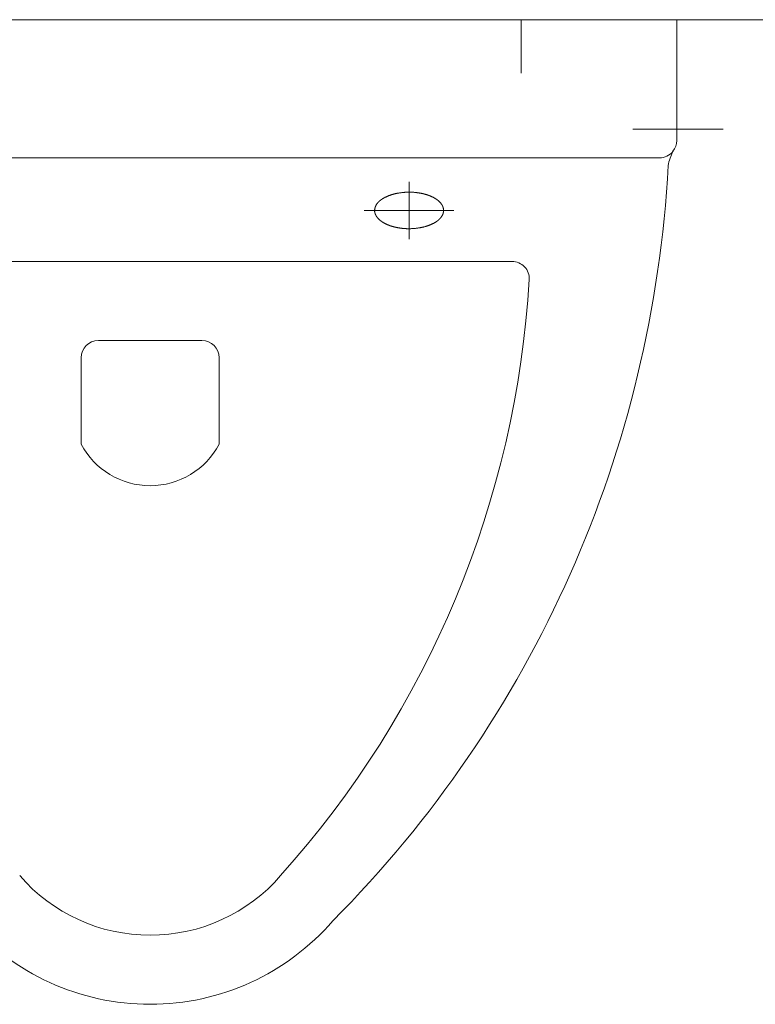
# Model space of a CAD drawing. Extents: x -321 to 526, y -52 to 542.
# Tile 24 of 56: x -131.31 to -127.05, y 160.79 to 166.49. Entities that reach past the tile are written whole.
import ezdxf

# ---------------------------------------------------------------- set-up
doc = ezdxf.new("R2010")
doc.units = 0
doc.layers.get('0').update_dxf_attribs({"lineweight": 35})
doc.layers.add('D-501 Deckenspiegel Gebäude', color=7, linetype='Continuous', lineweight=25)

# ---------------------------------------------------------------- blocks, each defined once
blk = doc.blocks.new('Referenz-A07MYS7IRK', base_point=(-281.0083, -47.1225))
at = {"layer": 'D-501 Deckenspiegel Gebäude', "color": 0, "lineweight": 13}
for p, q in [((-163.5509, 166.4946), (-121.5509, 166.4946)), ((-127.501, 166.4946), (-133.6009, 166.4946)), ((-128.401, 166.4946), (-128.401, 166.1846)), ((-127.501, 165.7947), (-127.501, 166.4946)), ((-127.2321, 165.8601), (-127.7541, 165.8601)), ((-133.501, 165.6946), (-127.6009, 165.6946)), ((-129.051, 165.5565), (-129.051, 165.2243)), ((-129.1806, 165.4706), (-129.1792, 165.4712)), ((-129.1792, 165.4712), (-129.1777, 165.472)), ((-129.1777, 165.472), (-129.1762, 165.4726)), ((-129.1762, 165.4726), (-129.1746, 165.4732)), ((-129.1746, 165.4732), (-129.1731, 165.4739)), ((-129.1731, 165.4739), (-129.1715, 165.4745)), ((-129.1715, 165.4745), (-129.1698, 165.4753)), ((-129.1698, 165.4753), (-129.1681, 165.4759)), ((-129.1681, 165.4759), (-129.1664, 165.4765)), ((-129.1664, 165.4765), (-129.1648, 165.4772)), ((-129.1648, 165.4772), (-129.163, 165.4778)), ((-129.163, 165.4778), (-129.1611, 165.4784)), ((-129.1611, 165.4784), (-129.1593, 165.4792)), ((-129.1593, 165.4792), (-129.1574, 165.4798)), ((-129.1574, 165.4798), (-129.1555, 165.4804)), ((-129.1555, 165.4804), (-129.1535, 165.4811)), ((-129.1535, 165.4811), (-129.1516, 165.4817)), ((-129.1516, 165.4817), (-129.1496, 165.4823)), ((-129.1496, 165.4823), (-129.1476, 165.4829)), ((-129.1476, 165.4829), (-129.1454, 165.4835)), ((-129.1454, 165.4835), (-129.1433, 165.4841)), ((-129.1433, 165.4841), (-129.1411, 165.4847)), ((-129.1411, 165.4847), (-129.1389, 165.4853)), ((-129.1389, 165.4853), (-129.1367, 165.4858)), ((-129.1367, 165.4858), (-129.1344, 165.4864)), ((-129.1344, 165.4864), (-129.1321, 165.487)), ((-129.1321, 165.487), (-129.1297, 165.4875)), ((-129.1297, 165.4875), (-129.1274, 165.488)), ((-129.1274, 165.488), (-129.125, 165.4885)), ((-129.125, 165.4885), (-129.1225, 165.489)), ((-129.1225, 165.489), (-129.12, 165.4895)), ((-129.12, 165.4895), (-129.1175, 165.4899)), ((-129.1175, 165.4899), (-129.115, 165.4904)), ((-129.115, 165.4904), (-129.1125, 165.4908)), ((-129.1125, 165.4908), (-129.1099, 165.4913)), ((-129.1099, 165.4913), (-129.1073, 165.4917)), ((-129.1073, 165.4917), (-129.1047, 165.4921)), ((-129.1047, 165.4921), (-129.102, 165.4924)), ((-129.102, 165.4924), (-129.0994, 165.4929)), ((-129.0994, 165.4929), (-129.0967, 165.4931)), ((-129.0967, 165.4931), (-129.094, 165.4935)), ((-129.094, 165.4935), (-129.0914, 165.4938)), ((-129.0914, 165.4938), (-129.0887, 165.4941)), ((-129.0887, 165.4941), (-129.086, 165.4944)), ((-129.086, 165.4944), (-129.0833, 165.4946)), ((-129.0833, 165.4946), (-129.0807, 165.4949)), ((-129.0807, 165.4949), (-129.0779, 165.4951)), ((-129.0779, 165.4951), (-129.0752, 165.4954)), ((-129.0752, 165.4954), (-129.0725, 165.4955)), ((-129.0725, 165.4955), (-129.0699, 165.4957)), ((-129.0699, 165.4957), (-129.0672, 165.4958)), ((-129.0672, 165.4958), (-129.0646, 165.496)), ((-129.0646, 165.496), (-129.0619, 165.496)), ((-129.0619, 165.496), (-129.0594, 165.4962)), ((-129.0594, 165.4962), (-129.0567, 165.4962)), ((-129.0567, 165.4962), (-129.0542, 165.4962)), ((-129.0542, 165.4962), (-129.0516, 165.4963)), ((-129.0516, 165.4963), (-129.049, 165.4963)), ((-129.049, 165.4963), (-129.0465, 165.4963)), ((-129.0465, 165.4963), (-129.044, 165.4962)), ((-129.044, 165.4962), (-129.0415, 165.4962)), ((-129.0415, 165.4962), (-129.0391, 165.4962)), ((-129.0391, 165.4962), (-129.0367, 165.496)), ((-129.0367, 165.496), (-129.0343, 165.496)), ((-129.0343, 165.496), (-129.0319, 165.4958)), ((-129.0319, 165.4958), (-129.0296, 165.4957)), ((-129.0296, 165.4957), (-129.0272, 165.4955)), ((-129.0272, 165.4955), (-129.0249, 165.4954)), ((-129.0249, 165.4954), (-129.0227, 165.4952)), ((-129.0227, 165.4952), (-129.0204, 165.495)), ((-129.0204, 165.495), (-129.0181, 165.4948)), ((-129.0181, 165.4948), (-129.016, 165.4946)), ((-129.016, 165.4946), (-129.0138, 165.4944)), ((-129.0138, 165.4944), (-129.0116, 165.4941)), ((-129.0116, 165.4941), (-129.0095, 165.494)), ((-129.0095, 165.494), (-129.0074, 165.4936)), ((-129.0074, 165.4936), (-129.0053, 165.4934)), ((-129.0053, 165.4934), (-129.0033, 165.4931)), ((-129.0033, 165.4931), (-129.0013, 165.4929)), ((-129.0013, 165.4929), (-128.9993, 165.4925)), ((-128.9993, 165.4925), (-128.9974, 165.4922)), ((-128.9974, 165.4922), (-128.9955, 165.492)), ((-128.9955, 165.492), (-128.9935, 165.4916)), ((-128.9935, 165.4916), (-128.9917, 165.4913)), ((-128.9917, 165.4913), (-128.9899, 165.4911)), ((-128.9899, 165.4911), (-128.9881, 165.4907)), ((-128.9881, 165.4907), (-128.9863, 165.4905)), ((-128.9863, 165.4905), (-128.9845, 165.4901)), ((-128.9845, 165.4901), (-128.9829, 165.4897)), ((-128.9829, 165.4897), (-128.9812, 165.4895)), ((-128.9812, 165.4895), (-128.9795, 165.4891)), ((-128.9795, 165.4891), (-128.9779, 165.4889)), ((-128.9779, 165.4889), (-128.9763, 165.4885)), ((-128.9763, 165.4885), (-128.9747, 165.4882)), ((-128.9747, 165.4882), (-128.9732, 165.4879)), ((-128.9732, 165.4879), (-128.9717, 165.4875)), ((-128.9717, 165.4875), (-128.9701, 165.4872)), ((-128.9701, 165.4872), (-128.9687, 165.4868)), ((-128.9687, 165.4868), (-128.9672, 165.4864)), ((-128.9672, 165.4864), (-128.9658, 165.4862)), ((-128.9658, 165.4862), (-128.9644, 165.4858)), ((-128.9644, 165.4858), (-128.963, 165.4855)), ((-128.963, 165.4855), (-128.9615, 165.4851)), ((-128.9615, 165.4851), (-128.9602, 165.4848)), ((-128.9602, 165.4848), (-128.9589, 165.4844)), ((-128.9589, 165.4844), (-128.9576, 165.4841)), ((-128.9576, 165.4841), (-128.9562, 165.4836)), ((-128.9562, 165.4836), (-128.955, 165.4833)), ((-128.955, 165.4833), (-128.9536, 165.4829)), ((-128.9536, 165.4829), (-128.9524, 165.4825)), ((-128.9524, 165.4825), (-128.9511, 165.4822)), ((-128.9511, 165.4822), (-128.9499, 165.4817)), ((-128.9499, 165.4817), (-128.9486, 165.4814)), ((-128.9486, 165.4814), (-128.9474, 165.4811)), ((-128.9474, 165.4811), (-128.9462, 165.4806)), ((-128.9462, 165.4806), (-128.945, 165.4802)), ((-128.945, 165.4802), (-128.9438, 165.4798)), ((-128.9438, 165.4798), (-128.9426, 165.4794)), ((-128.9426, 165.4794), (-128.9414, 165.479)), ((-128.9414, 165.479), (-128.9402, 165.4786)), ((-128.9402, 165.4786), (-128.9391, 165.4782)), ((-128.9391, 165.4782), (-128.9379, 165.4778)), ((-128.9379, 165.4778), (-128.9367, 165.4773)), ((-128.9367, 165.4773), (-128.9356, 165.4769)), ((-128.9356, 165.4769), (-128.9345, 165.4765)), ((-128.9345, 165.4765), (-128.9334, 165.4761)), ((-128.9334, 165.4761), (-128.9322, 165.4756)), ((-128.9322, 165.4756), (-128.9312, 165.4752)), ((-128.9312, 165.4752), (-128.93, 165.4747)), ((-128.93, 165.4747), (-128.9289, 165.4743)), ((-128.9289, 165.4743), (-128.9279, 165.4739)), ((-128.9279, 165.4739), (-128.9267, 165.4734)), ((-128.9267, 165.4734), (-128.9256, 165.473)), ((-128.9256, 165.473), (-128.9246, 165.4724)), ((-128.9246, 165.4724), (-128.9236, 165.472)), ((-128.9236, 165.472), (-128.9226, 165.4716)), ((-128.9226, 165.4716), (-128.9215, 165.4711)), ((-128.9215, 165.4711), (-128.9204, 165.4706)), ((-129.2456, 165.4136), (-129.2453, 165.4144)), ((-129.2453, 165.4144), (-129.245, 165.4152)), ((-129.245, 165.4152), (-129.2446, 165.416)), ((-129.2446, 165.416), (-129.2442, 165.4168)), ((-129.2442, 165.4168), (-129.2439, 165.4177)), ((-129.2439, 165.4177), (-129.2436, 165.4185)), ((-129.2436, 165.4185), (-129.2431, 165.4192)), ((-129.2431, 165.4192), (-129.2427, 165.42)), ((-129.2427, 165.42), (-129.2423, 165.4208)), ((-129.2423, 165.4208), (-129.2419, 165.4216)), ((-129.2419, 165.4216), (-129.2414, 165.4224)), ((-129.2414, 165.4224), (-129.2409, 165.4232)), ((-129.2409, 165.4232), (-129.2405, 165.424)), ((-129.2405, 165.424), (-129.24, 165.4248)), ((-129.24, 165.4248), (-129.2395, 165.4256)), ((-129.2395, 165.4256), (-129.239, 165.4264)), ((-129.239, 165.4264), (-129.2385, 165.4272)), ((-129.2385, 165.4272), (-129.238, 165.428)), ((-129.238, 165.428), (-129.2373, 165.4288)), ((-129.2373, 165.4288), (-129.2368, 165.4296)), ((-129.2368, 165.4296), (-129.2362, 165.4304)), ((-129.2362, 165.4304), (-129.2356, 165.4311)), ((-129.2356, 165.4311), (-129.2349, 165.4319)), ((-129.2349, 165.4319), (-129.2343, 165.4326)), ((-129.2343, 165.4326), (-129.2337, 165.4335)), ((-129.2337, 165.4335), (-129.2331, 165.4343)), ((-129.2331, 165.4343), (-129.2323, 165.4349)), ((-129.2323, 165.4349), (-129.2317, 165.4357)), ((-129.2317, 165.4357), (-129.231, 165.4365)), ((-129.231, 165.4365), (-129.2303, 165.4373)), ((-129.2303, 165.4373), (-129.2296, 165.438)), ((-129.2296, 165.438), (-129.2288, 165.4387)), ((-129.2288, 165.4387), (-129.2281, 165.4394)), ((-129.2281, 165.4394), (-129.2274, 165.4402)), ((-129.2274, 165.4402), (-129.2266, 165.4409)), ((-129.2266, 165.4409), (-129.2259, 165.4416)), ((-129.2259, 165.4416), (-129.2251, 165.4423)), ((-129.2251, 165.4423), (-129.2243, 165.443)), ((-129.2243, 165.443), (-129.2235, 165.4437)), ((-129.2235, 165.4437), (-129.2228, 165.4445)), ((-129.2228, 165.4445), (-129.222, 165.4451)), ((-129.222, 165.4451), (-129.2212, 165.4458)), ((-129.2212, 165.4458), (-129.2204, 165.4465)), ((-129.2204, 165.4465), (-129.2196, 165.4471)), ((-129.2196, 165.4471), (-129.2188, 165.4478)), ((-129.2188, 165.4478), (-129.2179, 165.4484)), ((-129.2179, 165.4484), (-129.2171, 165.4491)), ((-129.2171, 165.4491), (-129.2163, 165.4497)), ((-129.2163, 165.4497), (-129.2155, 165.4504)), ((-129.2155, 165.4504), (-129.2147, 165.451)), ((-129.2147, 165.451), (-129.2139, 165.4517)), ((-129.2139, 165.4517), (-129.213, 165.4523)), ((-129.213, 165.4523), (-129.2122, 165.4528)), ((-129.2122, 165.4528), (-129.2114, 165.4534)), ((-129.2114, 165.4534), (-129.2105, 165.454)), ((-129.2105, 165.454), (-129.2097, 165.4546)), ((-129.2097, 165.4546), (-129.2088, 165.4552)), ((-129.2088, 165.4552), (-129.208, 165.4558)), ((-129.208, 165.4558), (-129.2071, 165.4564)), ((-129.2071, 165.4564), (-129.2062, 165.457)), ((-129.2062, 165.457), (-129.2054, 165.4575)), ((-129.2054, 165.4575), (-129.2044, 165.4581)), ((-129.2044, 165.4581), (-129.2035, 165.4587)), ((-129.2035, 165.4587), (-129.2026, 165.4593)), ((-129.2026, 165.4593), (-129.2016, 165.4598)), ((-129.2016, 165.4598), (-129.2007, 165.4604)), ((-129.2007, 165.4604), (-129.1997, 165.461)), ((-129.1997, 165.461), (-129.1987, 165.4616)), ((-129.1987, 165.4616), (-129.1976, 165.4622)), ((-129.1976, 165.4622), (-129.1966, 165.4628)), ((-129.1966, 165.4628), (-129.1955, 165.4633)), ((-129.1955, 165.4633), (-129.1944, 165.4639)), ((-129.1944, 165.4639), (-129.1933, 165.4645)), ((-129.1933, 165.4645), (-129.1922, 165.4651)), ((-129.1922, 165.4651), (-129.191, 165.4657)), ((-129.191, 165.4657), (-129.1898, 165.4663)), ((-129.1898, 165.4663), (-129.1886, 165.4669)), ((-129.1886, 165.4669), (-129.1873, 165.4675)), ((-129.1873, 165.4675), (-129.1861, 165.4681)), ((-129.1861, 165.4681), (-129.1847, 165.4687)), ((-129.1847, 165.4687), (-129.1834, 165.4694)), ((-129.1834, 165.4694), (-129.182, 165.47)), ((-129.182, 165.47), (-129.1806, 165.4706)), ((-128.9204, 165.4706), (-128.9195, 165.4701)), ((-128.9195, 165.4701), (-128.9184, 165.4697)), ((-128.9184, 165.4697), (-128.9174, 165.4692)), ((-128.9174, 165.4692), (-128.9164, 165.4687)), ((-128.9164, 165.4687), (-128.9154, 165.4683)), ((-128.9154, 165.4683), (-128.9145, 165.4677)), ((-128.9145, 165.4677), (-128.9135, 165.4673)), ((-128.9135, 165.4673), (-128.9125, 165.4667)), ((-128.9125, 165.4667), (-128.9115, 165.4663)), ((-128.9115, 165.4663), (-128.9106, 165.4658)), ((-128.9106, 165.4658), (-128.9097, 165.4653)), ((-128.9097, 165.4653), (-128.9087, 165.4648)), ((-128.9087, 165.4648), (-128.9078, 165.4644)), ((-128.9078, 165.4644), (-128.9069, 165.4638)), ((-128.9069, 165.4638), (-128.906, 165.4633)), ((-128.906, 165.4633), (-128.9051, 165.4628)), ((-128.9051, 165.4628), (-128.9043, 165.4623)), ((-128.9043, 165.4623), (-128.9034, 165.4618)), ((-128.9034, 165.4618), (-128.9025, 165.4612)), ((-128.9025, 165.4612), (-128.9016, 165.4608)), ((-128.9016, 165.4608), (-128.9008, 165.4603)), ((-128.9008, 165.4603), (-128.8999, 165.4597)), ((-128.8999, 165.4597), (-128.8991, 165.4592)), ((-128.8991, 165.4592), (-128.8982, 165.4587)), ((-128.8982, 165.4587), (-128.8974, 165.4582)), ((-128.8974, 165.4582), (-128.8966, 165.4577)), ((-128.8966, 165.4577), (-128.8958, 165.4571)), ((-128.8958, 165.4571), (-128.895, 165.4566)), ((-128.895, 165.4566), (-128.8942, 165.4561)), ((-128.8942, 165.4561), (-128.8934, 165.4556)), ((-128.8934, 165.4556), (-128.8927, 165.455)), ((-128.8927, 165.455), (-128.8919, 165.4546)), ((-128.8919, 165.4546), (-128.8912, 165.454)), ((-128.8912, 165.454), (-128.8904, 165.4535)), ((-128.8904, 165.4535), (-128.8897, 165.453)), ((-128.8897, 165.453), (-128.889, 165.4524)), ((-128.889, 165.4524), (-128.8883, 165.4519)), ((-128.8883, 165.4519), (-128.8875, 165.4514)), ((-128.8875, 165.4514), (-128.8869, 165.4509)), ((-128.8869, 165.4509), (-128.8861, 165.4503)), ((-128.8861, 165.4503), (-128.8854, 165.4498)), ((-128.8854, 165.4498), (-128.8848, 165.4493)), ((-128.8848, 165.4493), (-128.8841, 165.4487)), ((-128.8841, 165.4487), (-128.8835, 165.4482)), ((-128.8835, 165.4482), (-128.8828, 165.4476)), ((-128.8828, 165.4476), (-128.8821, 165.447)), ((-128.8821, 165.447), (-128.8815, 165.4465)), ((-128.8815, 165.4465), (-128.8809, 165.446)), ((-128.8809, 165.446), (-128.8803, 165.4454)), ((-128.8803, 165.4454), (-128.8796, 165.4449)), ((-128.8796, 165.4449), (-128.879, 165.4443)), ((-128.879, 165.4443), (-128.8784, 165.4437)), ((-128.8784, 165.4437), (-128.8778, 165.4432)), ((-128.8778, 165.4432), (-128.8772, 165.4426)), ((-128.8772, 165.4426), (-128.8766, 165.4421)), ((-128.8766, 165.4421), (-128.876, 165.4415)), ((-128.876, 165.4415), (-128.8754, 165.4409)), ((-128.8754, 165.4409), (-128.8748, 165.4403)), ((-128.8748, 165.4403), (-128.8742, 165.4398)), ((-128.8742, 165.4398), (-128.8736, 165.4391)), ((-128.8736, 165.4391), (-128.8731, 165.4385)), ((-128.8731, 165.4385), (-128.8725, 165.438)), ((-128.8725, 165.438), (-128.8719, 165.4374)), ((-128.8719, 165.4374), (-128.8714, 165.4367)), ((-128.8714, 165.4367), (-128.8709, 165.4361)), ((-128.8709, 165.4361), (-128.8702, 165.4355)), ((-128.8702, 165.4355), (-128.8697, 165.4349)), ((-128.8697, 165.4349), (-128.8692, 165.4343)), ((-128.8692, 165.4343), (-128.8686, 165.4335)), ((-128.8686, 165.4335), (-128.8681, 165.4329)), ((-128.8681, 165.4329), (-128.8676, 165.4323)), ((-128.8676, 165.4323), (-128.867, 165.4316)), ((-128.867, 165.4316), (-128.8665, 165.431)), ((-128.8665, 165.431), (-128.866, 165.4302)), ((-128.866, 165.4302), (-128.8655, 165.4296)), ((-128.8655, 165.4296), (-128.8649, 165.4288)), ((-128.8649, 165.4288), (-128.8644, 165.4282)), ((-128.8644, 165.4282), (-128.8639, 165.4275)), ((-128.8639, 165.4275), (-128.8634, 165.4268)), ((-128.8634, 165.4268), (-128.8629, 165.4261)), ((-128.8629, 165.4261), (-128.8624, 165.4253)), ((-128.8624, 165.4253), (-128.8619, 165.4246)), ((-128.8619, 165.4246), (-128.8614, 165.4238)), ((-128.8614, 165.4238), (-128.861, 165.4232)), ((-128.861, 165.4232), (-128.8604, 165.4224)), ((-128.8604, 165.4224), (-128.86, 165.4216)), ((-128.86, 165.4216), (-128.8596, 165.4208)), ((-128.8596, 165.4208), (-128.8592, 165.42)), ((-128.8592, 165.42), (-128.8588, 165.4192)), ((-128.8588, 165.4192), (-128.8583, 165.4185)), ((-128.8583, 165.4185), (-128.8579, 165.4177)), ((-128.8579, 165.4177), (-128.8575, 165.4169)), ((-128.8575, 165.4169), (-128.8572, 165.416)), ((-128.8572, 165.416), (-128.8567, 165.4152)), ((-128.8567, 165.4152), (-128.8564, 165.4144)), ((-128.8564, 165.4144), (-128.8561, 165.4136)), ((-128.791, 165.3904), (-129.3109, 165.3904)), ((-129.2508, 165.3902), (-129.2507, 165.3909)), ((-129.2508, 165.3895), (-129.2508, 165.3902)), ((-129.2508, 165.3888), (-129.2508, 165.3895)), ((-129.2508, 165.3881), (-129.2508, 165.3888)), ((-129.2507, 165.3873), (-129.2508, 165.3881)), ((-129.2507, 165.3916), (-129.2506, 165.3923)), ((-129.2507, 165.3909), (-129.2507, 165.3916)), ((-129.2507, 165.3867), (-129.2507, 165.3873)), ((-129.2507, 165.3859), (-129.2507, 165.3867)), ((-129.2506, 165.3852), (-129.2507, 165.3859)), ((-129.2506, 165.3937), (-129.2505, 165.3945)), ((-129.2506, 165.393), (-129.2506, 165.3937)), ((-129.2506, 165.3923), (-129.2506, 165.393)), ((-129.2506, 165.3845), (-129.2506, 165.3852)), ((-129.2505, 165.3838), (-129.2506, 165.3845)), ((-129.2505, 165.3945), (-129.2504, 165.3953)), ((-129.2504, 165.3831), (-129.2505, 165.3838)), ((-129.2504, 165.3953), (-129.2503, 165.3959)), ((-129.2503, 165.3824), (-129.2504, 165.3831)), ((-129.2503, 165.3959), (-129.2502, 165.3967)), ((-129.2502, 165.3816), (-129.2503, 165.3824)), ((-129.2502, 165.3967), (-129.2501, 165.3974)), ((-129.2501, 165.381), (-129.2502, 165.3816)), ((-129.2501, 165.3974), (-129.2499, 165.3982)), ((-129.2499, 165.3802), (-129.2501, 165.381)), ((-129.2499, 165.3989), (-129.2497, 165.3996)), ((-129.2499, 165.3982), (-129.2499, 165.3989)), ((-129.2499, 165.3795), (-129.2499, 165.3802)), ((-129.2497, 165.3788), (-129.2499, 165.3795)), ((-129.2497, 165.3996), (-129.2496, 165.4004)), ((-129.2495, 165.3781), (-129.2497, 165.3788)), ((-129.2496, 165.4004), (-129.2494, 165.4011)), ((-129.2493, 165.3774), (-129.2495, 165.3781)), ((-129.2494, 165.4011), (-129.2492, 165.4019)), ((-129.2491, 165.3767), (-129.2493, 165.3774)), ((-129.2492, 165.4019), (-129.2491, 165.4026)), ((-129.2491, 165.4026), (-129.2489, 165.4034)), ((-129.2489, 165.376), (-129.2491, 165.3767)), ((-129.2489, 165.4034), (-129.2487, 165.4041)), ((-129.2487, 165.3752), (-129.2489, 165.376)), ((-129.2487, 165.4041), (-129.2484, 165.4049)), ((-129.2485, 165.3746), (-129.2487, 165.3752)), ((-129.2483, 165.3738), (-129.2485, 165.3746)), ((-129.2484, 165.4049), (-129.2483, 165.4058)), ((-129.2483, 165.4058), (-129.248, 165.4064)), ((-129.2481, 165.3731), (-129.2483, 165.3738)), ((-129.2478, 165.3725), (-129.2481, 165.3731)), ((-129.248, 165.4064), (-129.2478, 165.4072)), ((-129.2478, 165.4072), (-129.2475, 165.408)), ((-129.2477, 165.3718), (-129.2478, 165.3725)), ((-129.2474, 165.3711), (-129.2477, 165.3718)), ((-129.2475, 165.408), (-129.2473, 165.4088)), ((-129.2471, 165.3704), (-129.2474, 165.3711)), ((-129.2473, 165.4088), (-129.247, 165.4097)), ((-129.2468, 165.3697), (-129.2471, 165.3704)), ((-129.247, 165.4097), (-129.2467, 165.4105)), ((-129.2466, 165.3691), (-129.2468, 165.3697)), ((-129.2467, 165.4105), (-129.2465, 165.4111)), ((-129.2463, 165.3684), (-129.2466, 165.3691)), ((-129.2465, 165.4111), (-129.2462, 165.4119)), ((-129.246, 165.3677), (-129.2463, 165.3684)), ((-129.2462, 165.4119), (-129.2459, 165.4127)), ((-129.2458, 165.3671), (-129.246, 165.3677)), ((-129.2459, 165.4127), (-129.2456, 165.4136)), ((-129.2454, 165.3664), (-129.2458, 165.3671)), ((-129.2452, 165.3658), (-129.2454, 165.3664)), ((-129.2448, 165.365), (-129.2452, 165.3658)), ((-129.2445, 165.3644), (-129.2448, 165.365)), ((-129.2442, 165.3638), (-129.2445, 165.3644)), ((-129.2439, 165.3632), (-129.2442, 165.3638)), ((-129.2436, 165.3625), (-129.2439, 165.3632)), ((-129.2433, 165.3619), (-129.2436, 165.3625)), ((-129.2429, 165.3613), (-129.2433, 165.3619)), ((-129.2427, 165.3607), (-129.2429, 165.3613)), ((-129.2423, 165.3601), (-129.2427, 165.3607)), ((-129.2419, 165.3596), (-129.2423, 165.3601)), ((-129.2416, 165.3589), (-129.2419, 165.3596)), ((-129.2413, 165.3583), (-129.2416, 165.3589)), ((-129.2409, 165.3578), (-129.2413, 165.3583)), ((-129.2406, 165.3572), (-129.2409, 165.3578)), ((-129.2403, 165.3566), (-129.2406, 165.3572)), ((-128.8615, 165.357), (-128.862, 165.3563)), ((-128.861, 165.3577), (-128.8615, 165.357)), ((-128.8606, 165.3585), (-128.861, 165.3577)), ((-128.8601, 165.3592), (-128.8606, 165.3585)), ((-128.8597, 165.36), (-128.8601, 165.3592)), ((-128.8592, 165.3608), (-128.8597, 165.36)), ((-128.8588, 165.3615), (-128.8592, 165.3608)), ((-128.8584, 165.3623), (-128.8588, 165.3615)), ((-128.858, 165.3631), (-128.8584, 165.3623)), ((-128.8576, 165.3639), (-128.858, 165.3631)), ((-128.8573, 165.3647), (-128.8576, 165.3639)), ((-128.8568, 165.3656), (-128.8573, 165.3647)), ((-128.8565, 165.3664), (-128.8568, 165.3656)), ((-128.8561, 165.3672), (-128.8565, 165.3664)), ((-128.8561, 165.4136), (-128.8557, 165.4127)), ((-128.8559, 165.3681), (-128.8561, 165.3672)), ((-128.8555, 165.3689), (-128.8559, 165.3681)), ((-128.8557, 165.4127), (-128.8554, 165.4119)), ((-128.8551, 165.3697), (-128.8555, 165.3689)), ((-128.8554, 165.4119), (-128.8551, 165.4111)), ((-128.8551, 165.4111), (-128.8548, 165.4102)), ((-128.8549, 165.3707), (-128.8551, 165.3697)), ((-128.8546, 165.3715), (-128.8549, 165.3707)), ((-128.8548, 165.4102), (-128.8545, 165.4093)), ((-128.8543, 165.3723), (-128.8546, 165.3715)), ((-128.8545, 165.4093), (-128.8542, 165.4085)), ((-128.8541, 165.3732), (-128.8543, 165.3723)), ((-128.8542, 165.4085), (-128.854, 165.4076)), ((-128.8538, 165.3741), (-128.8541, 165.3732)), ((-128.854, 165.4076), (-128.8537, 165.4067)), ((-128.8536, 165.3749), (-128.8538, 165.3741)), ((-128.8537, 165.4067), (-128.8534, 165.4058)), ((-128.8532, 165.3758), (-128.8536, 165.3749)), ((-128.8534, 165.4058), (-128.8532, 165.405)), ((-128.8532, 165.405), (-128.853, 165.4041)), ((-128.8531, 165.3767), (-128.8532, 165.3758)), ((-128.8529, 165.3775), (-128.8531, 165.3767)), ((-128.853, 165.4041), (-128.8528, 165.4033)), ((-128.8526, 165.3784), (-128.8529, 165.3775)), ((-128.8528, 165.4033), (-128.8526, 165.4025)), ((-128.8526, 165.4025), (-128.8525, 165.4017)), ((-128.8525, 165.3791), (-128.8526, 165.3784)), ((-128.8525, 165.4017), (-128.8523, 165.4008)), ((-128.8523, 165.38), (-128.8525, 165.3791)), ((-128.8523, 165.4008), (-128.8521, 165.4)), ((-128.8522, 165.3809), (-128.8523, 165.38)), ((-128.852, 165.3816), (-128.8522, 165.3809)), ((-128.8521, 165.4), (-128.852, 165.3992)), ((-128.852, 165.3992), (-128.8518, 165.3984)), ((-128.8518, 165.3824), (-128.852, 165.3816)), ((-128.8518, 165.3984), (-128.8518, 165.3978)), ((-128.8518, 165.3978), (-128.8516, 165.3969)), ((-128.8517, 165.3839), (-128.8518, 165.3832)), ((-128.8518, 165.3832), (-128.8518, 165.3824)), ((-128.8515, 165.3846), (-128.8517, 165.3839)), ((-128.8516, 165.3969), (-128.8515, 165.3962)), ((-128.8515, 165.3962), (-128.8514, 165.3956)), ((-128.8514, 165.3853), (-128.8515, 165.3846)), ((-128.8514, 165.3956), (-128.8513, 165.3949)), ((-128.8513, 165.3859), (-128.8514, 165.3853)), ((-128.8513, 165.3949), (-128.8512, 165.3943)), ((-128.8512, 165.3865), (-128.8513, 165.3859)), ((-128.8512, 165.3943), (-128.8512, 165.3937)), ((-128.8512, 165.3937), (-128.8512, 165.3931)), ((-128.8512, 165.3931), (-128.851, 165.3926)), ((-128.851, 165.3882), (-128.8512, 165.3877)), ((-128.8512, 165.3877), (-128.8512, 165.3871)), ((-128.8512, 165.3871), (-128.8512, 165.3865)), ((-128.851, 165.3926), (-128.851, 165.392)), ((-128.851, 165.392), (-128.851, 165.3916)), ((-128.851, 165.3916), (-128.851, 165.3912)), ((-128.851, 165.3912), (-128.851, 165.3908)), ((-128.851, 165.3908), (-128.851, 165.3904)), ((-128.851, 165.3904), (-128.851, 165.3901)), ((-128.851, 165.3901), (-128.851, 165.3896)), ((-128.851, 165.3896), (-128.851, 165.3892)), ((-128.851, 165.3892), (-128.851, 165.3888)), ((-128.851, 165.3888), (-128.851, 165.3882)), ((-129.2399, 165.356), (-129.2403, 165.3566)), ((-129.2395, 165.3555), (-129.2399, 165.356)), ((-129.2391, 165.3549), (-129.2395, 165.3555)), ((-129.2387, 165.3543), (-129.2391, 165.3549)), ((-129.2384, 165.3538), (-129.2387, 165.3543)), ((-129.238, 165.3533), (-129.2384, 165.3538)), ((-129.2376, 165.3526), (-129.238, 165.3533)), ((-129.2372, 165.3521), (-129.2376, 165.3526)), ((-129.2368, 165.3516), (-129.2372, 165.3521)), ((-129.2364, 165.351), (-129.2368, 165.3516)), ((-129.236, 165.3505), (-129.2364, 165.351)), ((-129.2356, 165.35), (-129.236, 165.3505)), ((-129.2352, 165.3494), (-129.2356, 165.35)), ((-129.2348, 165.3489), (-129.2352, 165.3494)), ((-129.2343, 165.3483), (-129.2348, 165.3489)), ((-129.2339, 165.3477), (-129.2343, 165.3483)), ((-129.2334, 165.3472), (-129.2339, 165.3477)), ((-129.2329, 165.3467), (-129.2334, 165.3472)), ((-129.2325, 165.3461), (-129.2329, 165.3467)), ((-129.232, 165.3456), (-129.2325, 165.3461)), ((-129.2315, 165.3451), (-129.232, 165.3456)), ((-129.231, 165.3445), (-129.2315, 165.3451)), ((-129.2306, 165.344), (-129.231, 165.3445)), ((-129.23, 165.3434), (-129.2306, 165.344)), ((-129.2296, 165.343), (-129.23, 165.3434)), ((-129.229, 165.3424), (-129.2296, 165.343)), ((-129.2286, 165.3419), (-129.229, 165.3424)), ((-129.228, 165.3414), (-129.2286, 165.3419)), ((-129.2275, 165.3408), (-129.228, 165.3414)), ((-129.2269, 165.3403), (-129.2275, 165.3408)), ((-129.2264, 165.3397), (-129.2269, 165.3403)), ((-129.2258, 165.3391), (-129.2264, 165.3397)), ((-129.2253, 165.3386), (-129.2258, 165.3391)), ((-129.2246, 165.3381), (-129.2253, 165.3386)), ((-129.2241, 165.3375), (-129.2246, 165.3381)), ((-129.2235, 165.337), (-129.2241, 165.3375)), ((-129.2229, 165.3364), (-129.2235, 165.337)), ((-129.2223, 165.3359), (-129.2229, 165.3364)), ((-129.2217, 165.3354), (-129.2223, 165.3359)), ((-129.221, 165.3348), (-129.2217, 165.3354)), ((-129.2204, 165.3343), (-129.221, 165.3348)), ((-129.2198, 165.3338), (-129.2204, 165.3343)), ((-129.2191, 165.3332), (-129.2198, 165.3338)), ((-129.2185, 165.3327), (-129.2191, 165.3332)), ((-129.2178, 165.3322), (-129.2185, 165.3327)), ((-129.2171, 165.3317), (-129.2178, 165.3322)), ((-129.2165, 165.3311), (-129.2171, 165.3317)), ((-129.2159, 165.3306), (-129.2165, 165.3311)), ((-129.2151, 165.3301), (-129.2159, 165.3306)), ((-129.2144, 165.3295), (-129.2151, 165.3301)), ((-129.2137, 165.329), (-129.2144, 165.3295)), ((-129.213, 165.3285), (-129.2137, 165.329)), ((-129.2123, 165.3279), (-129.213, 165.3285)), ((-129.2115, 165.3274), (-129.2123, 165.3279)), ((-129.2108, 165.3268), (-129.2115, 165.3274)), ((-129.21, 165.3264), (-129.2108, 165.3268)), ((-129.2093, 165.3258), (-129.21, 165.3264)), ((-129.2085, 165.3253), (-129.2093, 165.3258)), ((-129.2077, 165.3247), (-129.2085, 165.3253)), ((-129.2069, 165.3242), (-129.2077, 165.3247)), ((-129.2062, 165.3237), (-129.2069, 165.3242)), ((-129.2054, 165.3232), (-129.2062, 165.3237)), ((-129.2046, 165.3227), (-129.2054, 165.3232)), ((-129.2036, 165.3221), (-129.2046, 165.3227)), ((-129.2029, 165.3216), (-129.2036, 165.3221)), ((-129.2021, 165.3211), (-129.2029, 165.3216)), ((-129.2011, 165.3206), (-129.2021, 165.3211)), ((-129.2004, 165.3201), (-129.2011, 165.3206)), ((-129.1995, 165.3196), (-129.2004, 165.3201)), ((-129.1986, 165.319), (-129.1995, 165.3196)), ((-129.1977, 165.3186), (-129.1986, 165.319)), ((-129.1968, 165.318), (-129.1977, 165.3186)), ((-129.196, 165.3176), (-129.1968, 165.318)), ((-129.195, 165.3171), (-129.196, 165.3176)), ((-129.1941, 165.3166), (-129.195, 165.3171)), ((-129.1932, 165.316), (-129.1941, 165.3166)), ((-129.1923, 165.3156), (-129.1932, 165.316)), ((-129.1913, 165.3151), (-129.1923, 165.3156)), ((-129.1904, 165.3146), (-129.1913, 165.3151)), ((-129.1894, 165.3141), (-129.1904, 165.3146)), ((-129.1885, 165.3136), (-129.1894, 165.3141)), ((-129.1875, 165.3131), (-129.1885, 165.3136)), ((-129.1865, 165.3126), (-129.1875, 165.3131)), ((-129.1855, 165.3121), (-129.1865, 165.3126)), ((-129.1845, 165.3116), (-129.1855, 165.3121)), ((-129.1835, 165.3112), (-129.1845, 165.3116)), ((-129.1825, 165.3107), (-129.1835, 165.3112)), ((-129.1814, 165.3102), (-129.1825, 165.3107)), ((-129.1805, 165.3098), (-129.1814, 165.3102)), ((-129.1794, 165.3093), (-129.1805, 165.3098)), ((-129.1783, 165.3088), (-129.1794, 165.3093)), ((-129.1773, 165.3084), (-129.1783, 165.3088)), ((-129.1762, 165.3079), (-129.1773, 165.3084)), ((-129.1751, 165.3075), (-129.1762, 165.3079)), ((-129.1741, 165.3071), (-129.1751, 165.3075)), ((-129.173, 165.3066), (-129.1741, 165.3071)), ((-129.172, 165.3061), (-129.173, 165.3066)), ((-129.1708, 165.3057), (-129.172, 165.3061)), ((-129.1697, 165.3053), (-129.1708, 165.3057)), ((-129.1686, 165.3048), (-129.1697, 165.3053)), ((-129.1674, 165.3044), (-129.1686, 165.3048)), ((-129.1664, 165.304), (-129.1674, 165.3044)), ((-129.1652, 165.3035), (-129.1664, 165.304)), ((-129.164, 165.303), (-129.1652, 165.3035)), ((-129.1629, 165.3027), (-129.164, 165.303)), ((-129.1617, 165.3022), (-129.1629, 165.3027)), ((-129.1605, 165.3018), (-129.1617, 165.3022)), ((-129.1593, 165.3014), (-129.1605, 165.3018)), ((-129.1581, 165.301), (-129.1593, 165.3014)), ((-129.157, 165.3007), (-129.1581, 165.301)), ((-129.1557, 165.3002), (-129.157, 165.3007)), ((-129.1545, 165.2999), (-129.1557, 165.3002)), ((-129.1533, 165.2995), (-129.1545, 165.2999)), ((-128.9484, 165.2997), (-128.9504, 165.2991)), ((-128.9464, 165.3004), (-128.9484, 165.2997)), ((-128.9445, 165.3011), (-128.9464, 165.3004)), ((-128.9426, 165.3017), (-128.9445, 165.3011)), ((-128.9408, 165.3024), (-128.9426, 165.3017)), ((-128.939, 165.303), (-128.9408, 165.3024)), ((-128.9372, 165.3037), (-128.939, 165.303)), ((-128.9355, 165.3043), (-128.9372, 165.3037)), ((-128.9338, 165.305), (-128.9355, 165.3043)), ((-128.9322, 165.3057), (-128.9338, 165.305)), ((-128.9305, 165.3063), (-128.9322, 165.3057)), ((-128.9289, 165.3069), (-128.9305, 165.3063)), ((-128.9273, 165.3076), (-128.9289, 165.3069)), ((-128.9258, 165.3083), (-128.9273, 165.3076)), ((-128.9242, 165.3089), (-128.9258, 165.3083)), ((-128.9228, 165.3096), (-128.9242, 165.3089)), ((-128.9213, 165.3102), (-128.9228, 165.3096)), ((-128.9199, 165.3108), (-128.9213, 165.3102)), ((-128.9186, 165.3115), (-128.9199, 165.3108)), ((-128.9172, 165.3121), (-128.9186, 165.3115)), ((-128.9159, 165.3127), (-128.9172, 165.3121)), ((-128.9146, 165.3133), (-128.9159, 165.3127)), ((-128.9134, 165.314), (-128.9146, 165.3133)), ((-128.9121, 165.3146), (-128.9134, 165.314)), ((-128.9109, 165.3151), (-128.9121, 165.3146)), ((-128.9098, 165.3157), (-128.9109, 165.3151)), ((-128.9086, 165.3164), (-128.9098, 165.3157)), ((-128.9076, 165.3169), (-128.9086, 165.3164)), ((-128.9065, 165.3176), (-128.9076, 165.3169)), ((-128.9054, 165.318), (-128.9065, 165.3176)), ((-128.9043, 165.3187), (-128.9054, 165.318)), ((-128.9034, 165.3192), (-128.9043, 165.3187)), ((-128.9023, 165.3198), (-128.9034, 165.3192)), ((-128.9014, 165.3204), (-128.9023, 165.3198)), ((-128.9004, 165.3209), (-128.9014, 165.3204)), ((-128.8995, 165.3215), (-128.9004, 165.3209)), ((-128.8986, 165.322), (-128.8995, 165.3215)), ((-128.8977, 165.3225), (-128.8986, 165.322)), ((-128.8968, 165.3231), (-128.8977, 165.3225)), ((-128.896, 165.3237), (-128.8968, 165.3231)), ((-128.8951, 165.3242), (-128.896, 165.3237)), ((-128.8943, 165.3247), (-128.8951, 165.3242)), ((-128.8935, 165.3253), (-128.8943, 165.3247)), ((-128.8927, 165.3258), (-128.8935, 165.3253)), ((-128.892, 165.3264), (-128.8927, 165.3258)), ((-128.8912, 165.3268), (-128.892, 165.3264)), ((-128.8905, 165.3274), (-128.8912, 165.3268)), ((-128.8897, 165.3279), (-128.8905, 165.3274)), ((-128.889, 165.3285), (-128.8897, 165.3279)), ((-128.8883, 165.329), (-128.889, 165.3285)), ((-128.8875, 165.3295), (-128.8883, 165.329)), ((-128.8869, 165.3301), (-128.8875, 165.3295)), ((-128.8861, 165.3306), (-128.8869, 165.3301)), ((-128.8854, 165.3311), (-128.8861, 165.3306)), ((-128.8848, 165.3317), (-128.8854, 165.3311)), ((-128.8841, 165.3322), (-128.8848, 165.3317)), ((-128.8835, 165.3327), (-128.8841, 165.3322)), ((-128.8828, 165.3332), (-128.8835, 165.3327)), ((-128.8821, 165.3338), (-128.8828, 165.3332)), ((-128.8815, 165.3343), (-128.8821, 165.3338)), ((-128.8809, 165.3348), (-128.8815, 165.3343)), ((-128.8803, 165.3354), (-128.8809, 165.3348)), ((-128.8797, 165.336), (-128.8803, 165.3354)), ((-128.879, 165.3365), (-128.8797, 165.336)), ((-128.8784, 165.3371), (-128.879, 165.3365)), ((-128.8778, 165.3377), (-128.8784, 165.3371)), ((-128.8772, 165.3383), (-128.8778, 165.3377)), ((-128.8766, 165.3389), (-128.8772, 165.3383)), ((-128.876, 165.3394), (-128.8766, 165.3389)), ((-128.8754, 165.3399), (-128.876, 165.3394)), ((-128.8749, 165.3405), (-128.8754, 165.3399)), ((-128.8742, 165.3412), (-128.8749, 165.3405)), ((-128.8737, 165.3417), (-128.8742, 165.3412)), ((-128.8731, 165.3423), (-128.8737, 165.3417)), ((-128.8725, 165.343), (-128.8731, 165.3423)), ((-128.8719, 165.3436), (-128.8725, 165.343)), ((-128.8714, 165.3442), (-128.8719, 165.3436)), ((-128.8709, 165.3447), (-128.8714, 165.3442)), ((-128.8703, 165.3453), (-128.8709, 165.3447)), ((-128.8698, 165.3461), (-128.8703, 165.3453)), ((-128.8692, 165.3467), (-128.8698, 165.3461)), ((-128.8686, 165.3473), (-128.8692, 165.3467)), ((-128.8681, 165.3479), (-128.8686, 165.3473)), ((-128.8676, 165.3486), (-128.8681, 165.3479)), ((-128.867, 165.3492), (-128.8676, 165.3486)), ((-128.8665, 165.35), (-128.867, 165.3492)), ((-128.866, 165.3506), (-128.8665, 165.35)), ((-128.8655, 165.3513), (-128.866, 165.3506)), ((-128.865, 165.352), (-128.8655, 165.3513)), ((-128.8645, 165.3526), (-128.865, 165.352)), ((-128.8639, 165.3533), (-128.8645, 165.3526)), ((-128.8634, 165.3541), (-128.8639, 165.3533)), ((-128.863, 165.3547), (-128.8634, 165.3541)), ((-128.8624, 165.3555), (-128.863, 165.3547)), ((-128.862, 165.3563), (-128.8624, 165.3555)), ((-129.1521, 165.2991), (-129.1533, 165.2995)), ((-129.1508, 165.2987), (-129.1521, 165.2991)), ((-129.1496, 165.2983), (-129.1508, 165.2987)), ((-129.1482, 165.2979), (-129.1496, 165.2983)), ((-129.147, 165.2975), (-129.1482, 165.2979)), ((-129.1457, 165.2972), (-129.147, 165.2975)), ((-129.1444, 165.2968), (-129.1457, 165.2972)), ((-129.1431, 165.2965), (-129.1444, 165.2968)), ((-129.1418, 165.2961), (-129.1431, 165.2965)), ((-129.1404, 165.2958), (-129.1418, 165.2961)), ((-129.139, 165.2954), (-129.1404, 165.2958)), ((-129.1376, 165.295), (-129.139, 165.2954)), ((-129.1361, 165.2947), (-129.1376, 165.295)), ((-129.1347, 165.2944), (-129.1361, 165.2947)), ((-129.1333, 165.294), (-129.1347, 165.2944)), ((-129.1318, 165.2936), (-129.1333, 165.294)), ((-129.1303, 165.2934), (-129.1318, 165.2936)), ((-129.1288, 165.293), (-129.1303, 165.2934)), ((-129.1272, 165.2927), (-129.1288, 165.293)), ((-129.1257, 165.2923), (-129.1272, 165.2927)), ((-129.1241, 165.292), (-129.1257, 165.2923)), ((-129.1224, 165.2917), (-129.1241, 165.292)), ((-129.1208, 165.2914), (-129.1224, 165.2917)), ((-129.1191, 165.2911), (-129.1208, 165.2914)), ((-129.1174, 165.2907), (-129.1191, 165.2911)), ((-129.1156, 165.2905), (-129.1174, 165.2907)), ((-129.1139, 165.2901), (-129.1156, 165.2905)), ((-129.1121, 165.2898), (-129.1139, 165.2901)), ((-129.1102, 165.2895), (-129.1121, 165.2898)), ((-129.1084, 165.2892), (-129.1102, 165.2895)), ((-129.1065, 165.2889), (-129.1084, 165.2892)), ((-129.1045, 165.2886), (-129.1065, 165.2889)), ((-129.1026, 165.2883), (-129.1045, 165.2886)), ((-129.1006, 165.288), (-129.1026, 165.2883)), ((-129.0986, 165.2878), (-129.1006, 165.288)), ((-129.0967, 165.2875), (-129.0986, 165.2878)), ((-129.0945, 165.2872), (-129.0967, 165.2875)), ((-129.0924, 165.287), (-129.0945, 165.2872)), ((-129.0903, 165.2867), (-129.0924, 165.287)), ((-129.0882, 165.2866), (-129.0903, 165.2867)), ((-129.086, 165.2863), (-129.0882, 165.2866)), ((-129.0838, 165.2861), (-129.086, 165.2863)), ((-129.0815, 165.2858), (-129.0838, 165.2861)), ((-129.0793, 165.2856), (-129.0815, 165.2858)), ((-129.077, 165.2855), (-129.0793, 165.2856)), ((-129.0747, 165.2853), (-129.077, 165.2855)), ((-129.0724, 165.2852), (-129.0747, 165.2853)), ((-129.0701, 165.285), (-129.0724, 165.2852)), ((-129.0677, 165.2849), (-129.0701, 165.285)), ((-129.0653, 165.2848), (-129.0677, 165.2849)), ((-129.0629, 165.2848), (-129.0653, 165.2848)), ((-129.0604, 165.2847), (-129.0629, 165.2848)), ((-129.0579, 165.2846), (-129.0604, 165.2847)), ((-129.0554, 165.2846), (-129.0579, 165.2846)), ((-129.053, 165.2846), (-129.0554, 165.2846)), ((-129.0504, 165.2846), (-129.053, 165.2846)), ((-129.0478, 165.2846), (-129.0504, 165.2846)), ((-129.0452, 165.2847), (-129.0478, 165.2846)), ((-129.0426, 165.2847), (-129.0452, 165.2847)), ((-129.04, 165.2848), (-129.0426, 165.2847)), ((-129.0374, 165.2849), (-129.04, 165.2848)), ((-129.0347, 165.285), (-129.0374, 165.2849)), ((-129.0321, 165.2852), (-129.0347, 165.285)), ((-129.0294, 165.2854), (-129.0321, 165.2852)), ((-129.0267, 165.2856), (-129.0294, 165.2854)), ((-129.024, 165.2858), (-129.0267, 165.2856)), ((-129.0213, 165.286), (-129.024, 165.2858)), ((-129.0187, 165.2862), (-129.0213, 165.286)), ((-129.016, 165.2864), (-129.0187, 165.2862)), ((-129.0132, 165.2867), (-129.016, 165.2864)), ((-129.0106, 165.287), (-129.0132, 165.2867)), ((-129.0079, 165.2873), (-129.0106, 165.287)), ((-129.0052, 165.2877), (-129.0079, 165.2873)), ((-129.0026, 165.288), (-129.0052, 165.2877)), ((-128.9999, 165.2884), (-129.0026, 165.288)), ((-128.9974, 165.2888), (-128.9999, 165.2884)), ((-128.9947, 165.2892), (-128.9974, 165.2888)), ((-128.9921, 165.2895), (-128.9947, 165.2892)), ((-128.9895, 165.29), (-128.9921, 165.2895)), ((-128.987, 165.2905), (-128.9895, 165.29)), ((-128.9845, 165.2909), (-128.987, 165.2905)), ((-128.9819, 165.2913), (-128.9845, 165.2909)), ((-128.9794, 165.2919), (-128.9819, 165.2913)), ((-128.977, 165.2923), (-128.9794, 165.2919)), ((-128.9746, 165.2928), (-128.977, 165.2923)), ((-128.9722, 165.2934), (-128.9746, 165.2928)), ((-128.9698, 165.2939), (-128.9722, 165.2934)), ((-128.9675, 165.2944), (-128.9698, 165.2939)), ((-128.9652, 165.295), (-128.9675, 165.2944)), ((-128.963, 165.2956), (-128.9652, 165.295)), ((-128.9609, 165.2961), (-128.963, 165.2956)), ((-128.9586, 165.2967), (-128.9609, 165.2961)), ((-128.9565, 165.2973), (-128.9586, 165.2967)), ((-128.9544, 165.2979), (-128.9565, 165.2973)), ((-128.9524, 165.2985), (-128.9544, 165.2979)), ((-128.9504, 165.2991), (-128.9524, 165.2985)), ((-132.6472, 165.0946), (-128.4547, 165.0946)), ((-130.851, 164.6374), (-130.251, 164.6374)), ((-130.951, 164.5375), (-130.951, 164.0374)), ((-130.151, 164.5375), (-130.151, 164.0374))]:
    blk.add_line(p, q, dxfattribs=at)
for centre, major_axis, end_param in [((-127.6009, 165.7947), (0.0786, -0.0618), 0.666046), ((-127.6009, 165.7947), (0, -0.1), 0.90475), ((-127.254, 165.5955), (-0.2683, 0.1373), 0.290265), ((-134.2445, 166.0066), (4.7518, -4.7285), 0.729777), ((-128.4547, 164.9947), (0.0999, -0.0047), 1.618223), ((-134.0107, 165.3254), (4.2155, -3.7855), 0.672447), ((-130.851, 164.5375), (0, 0.1), 1.570796), ((-130.251, 164.5375), (0.1, 0), 1.570796), ((-130.5509, 164.2501), (-0.4, -0.2128), 2.163914), ((-130.5509, 162.1946), (-0.7559, -0.6547), 1.713989), ((-130.5509, 162.1946), (-1.0582, -0.9166), 1.713989)]:
    blk.add_ellipse(centre, major_axis=major_axis, ratio=1, start_param=0, end_param=end_param, dxfattribs=at)

msp = doc.modelspace()

# ---------------------------------------------------------------- block references
at = {"color": 251, "lineweight": 25, "ltscale": 0.25, "true_color": 0x585858}
msp.add_blockref('Referenz-A07MYS7IRK', (-281.0083, -47.1225), dxfattribs=at)

doc.saveas('drawing.dxf')
